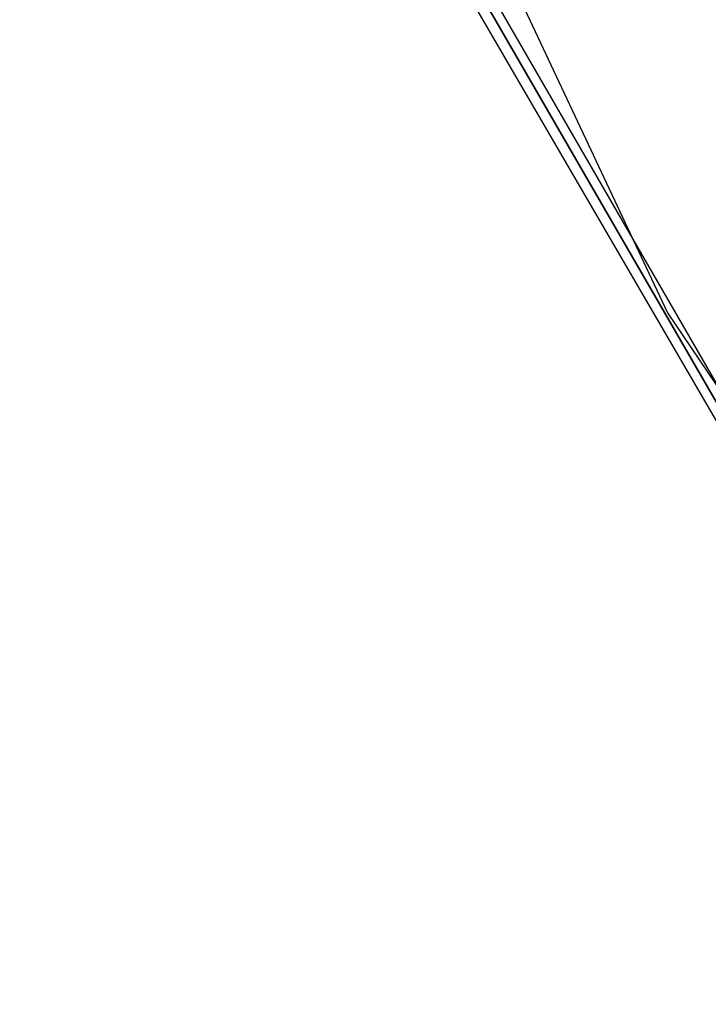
# Model space of a CAD drawing. Header units: feet. Extents: x -79 to 198, y -22 to 181.
# Tile 11 of 256: x 21.72 to 23.08, y 27.52 to 29.45. Entities that reach past the tile are written whole.
import ezdxf

# ---------------------------------------------------------------- set-up
doc = ezdxf.new("R2010")
doc.units = ezdxf.units.FT
doc.layers.add('A-LINEA', color=7, linetype='CONTINUOUS')

msp = doc.modelspace()

# ---------------------------------------------------------------- linework, layer by layer
at = {"layer": 'A-LINEA'}
for p, q in [((17.1689, 41.2494), (22.9956, 28.8755)), ((17.1689, 41.2494), (22.9956, 28.8755)), ((22.9956, 28.8755), (26.704, 23.3541)), ((22.9956, 28.8755), (26.704, 23.3541))]:
    msp.add_line(p, q, dxfattribs=at)
for points in [[(23.1333, 28.5911), (21.1467, 32.0044), (21.16, 32.0178), (21.1733, 32.0178), (23.1467, 28.6044), (23.1333, 28.5911)], [(23.1333, 28.5911), (21.1467, 32.0044), (21.16, 32.0178), (21.1733, 32.0178), (23.1467, 28.6044), (23.1333, 28.5911)], [(23.1467, 28.6044), (21.1733, 32.0178), (21.1867, 32.0311), (23.16, 28.6178), (23.1467, 28.6044)], [(23.1467, 28.6044), (21.1733, 32.0178), (21.1867, 32.0311), (23.16, 28.6178), (23.1467, 28.6044)]]:
    msp.add_lwpolyline(points, dxfattribs=at)

doc.saveas('drawing.dxf')
